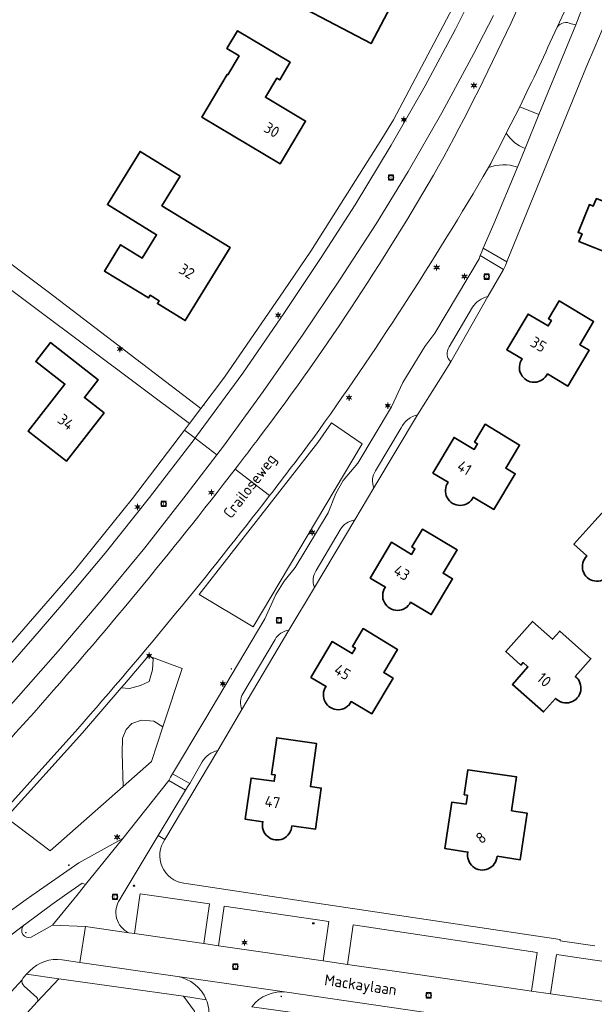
# Model space of a CAD drawing. Header units: metres. Extents: x 140853 to 145288, y 474558 to 480269.
# Tile 231 of 256: x 143906 to 144000, y 478232 to 478393. Entities that reach past the tile are written whole.
import ezdxf
from ezdxf.enums import TextEntityAlignment as Align
from ezdxf.lldxf.tags import DXFTag

# ---------------------------------------------------------------- set-up
doc = ezdxf.new("R2010")
doc.units = ezdxf.units.M
doc.header["$MEASUREMENT"] = 0
for name, color, linetype, lineweight in [('B-WE-GR-BEPLANTING_CULTUUR_HEESTERS-G', 90, 'Continuous', 18), ('B-WE-GR-GRAS_KRUIDENRIJK-G', 80, 'Continuous', 18), ('B-WE-IE-TERREINAFSCHEIDING_KUNSTMATIG_HEKWERK-G', 20, 'IE-TERREINAFSCHEIDING-KUNSTMATIG', 18), ('B-WE-KL-DATA_CAI-S', 90, 'KL-CAI-N', 18), ('B-WE-KL-ET_LS_OV_LICHTMAST-S', 190, 'Continuous', 18), ('B-WE-KL-WATER_BRANDLEIDING_PUT-S', 150, 'Continuous', 18), ('B-WE-OG-BEBOUWING-G', 7, 'Continuous', 35), ('B-WE-OG-BEBOUWING_HUISNUMMER-T18', 10, 'Continuous', 18), ('B-WE-OG-BEBOUWING_STRAATNAAM-T18', 10, 'Continuous', 18), ('B-WE-OG-TERREIN_ERF-G', 7, 'Continuous', 18), ('B-WE-RI-GWA_RIOOLPUT-S', 30, 'Continuous', 18), ('B-WE-VH-VERHARDING_ASFALT-G', 252, 'Continuous', 18), ('B-WE-VH-VERHARDING_BETONSTRAATSTEEN-G', 252, 'Continuous', 18), ('B-WE-VH-VERHARDING_SIERBESTRATING-G', 252, 'Continuous', 18), ('B-WE-VH-VERHARDING_STRAATBAKSTEEN-G', 252, 'Continuous', 18), ('B-WE-VH-VERHARDING_TEGEL-G', 252, 'Continuous', 18), ('X-XX-XX-ALGEMEEN-S', 7, 'Continuous', 18)]:
    doc.layers.add(name, color=color, linetype=linetype, lineweight=lineweight)
doc.styles.add('NLCS-ISO', font='txt')
doc.styles.get("Standard").update_dxf_attribs({"font": 'arial.ttf'})
doc.linetypes.add('IE-TERREINAFSCHEIDING-KUNSTMATIG', pattern='A,4,[82,NLCS.shx,S=0.75,R=90,X=0,Y=0],4,-2', length=10)
tags = doc.linetypes.add('KL-CAI-N', pattern='A,4,-1,[101,NLCS.shx,S=0.5,R=0,X=0,Y=0],-1,4,-1,["C",Standard,S=1,R=0,X=-0.25,Y=-0.5],-1.5', length=12.5).pattern_tags.tags
tags[18] = DXFTag(74, 10)

# ---------------------------------------------------------------- blocks, each defined once
blk = doc.blocks.new('SIE-WEG_AFVALBAK_TYPE_01')
for radius in [0.25, 0.156]:
    blk.add_circle((0, 0), radius)
blk = doc.blocks.new('SKL-DATA_TERREINKAST-SO')
for q in [(-0.2, 0.2), (0.2, 0.2)]:
    blk.add_line((0, -0.21), q)
at = {"flags": 128}
blk.add_lwpolyline([(0.63, 0.35), (-0.63, 0.35), (-0.63, -0.35), (0.63, -0.35)], close=True, dxfattribs=at)
at = {"style": 'NLCS-ISO'}
blk.add_attdef('TYPE', text='', height=0.35, dxfattribs=at).set_placement((-0.03, 0.69), align=Align.MIDDLE_CENTER)
blk = doc.blocks.new('B-SIE-WEG_LICHTMAST-SO')
at = {"ltscale": 0.1}
for p, q in [((-1.1, 0.63), (-2.19, 1.27)), ((0, 1.27), (0, 2.53)), ((1.1, 0.63), (2.19, 1.27)), ((-1.1, -0.63), (-2.19, -1.27)), ((0, -1.27), (0, -2.53)), ((1.1, -0.63), (2.19, -1.27))]:
    blk.add_line(p, q, dxfattribs=at)
at = {"flags": 128}
for points in [[(-1.16, 0.5), (1.16, 0.5)], [(-1.16, -0.5), (1.16, -0.5)]]:
    blk.add_lwpolyline(points, dxfattribs=at)
at = {"ltscale": 0.1}
blk.add_circle((0, 0), 1.27, dxfattribs=at)
at = {"style": 'NLCS-ISO'}
blk.add_attdef('TYPE', text='', height=1.8, dxfattribs=at).set_placement((0, 2.53), align=Align.BOTTOM_CENTER)
blk = doc.blocks.new('SRI-PUT_INSPECTIE-SO')
at = {"lineweight": -3, "flags": 128}
blk.add_lwpolyline([(-2, -2), (2, -2), (2, 2), (-2, 2)], close=True, dxfattribs=at)
at = {"lineweight": -3, "ltscale": 1.5}
blk.add_circle((0, 0), 2, dxfattribs=at)
at = {"ltscale": 0.1, "style": 'NLCS-ISO'}
blk.add_text('I', height=2.5, dxfattribs=at).set_placement((0, -0.01), align=Align.MIDDLE_CENTER)
blk = doc.blocks.new('SIE-WEG_STRAATPOT_BRANDKRAAN-SO')
blk.add_ellipse((0, 0), major_axis=(-0.729, 0), ratio=0.685994)
at = {"style": 'NLCS-ISO'}
blk.add_text('BR', height=0.4, dxfattribs=at).set_placement((-0.3, -0.15))

msp = doc.modelspace()

# ---------------------------------------------------------------- linework, layer by layer
at = {"layer": 'B-WE-GR-BEPLANTING_CULTUUR_HEESTERS-G', "ltscale": 0.2, "flags": 128}
for points in [[(143957.024, 478327.135), (143954.757, 478323.95), (143935.396, 478299.116), (143944.198, 478293.832), (143962.016, 478323.702), (143957.024, 478327.135)], [(143922.996, 478267.793), (143922.809, 478273.241), (143922.904, 478275.692), (143923.469, 478277.106), (143924.412, 478278.049), (143926.015, 478278.615), (143927.995, 478278.426), (143929.461, 478277.5), (143932.608, 478287.045), (143927.507, 478288.949), (143927.901, 478288.609), (143927.806, 478286.817), (143927.241, 478284.932), (143925.826, 478284.272), (143924.035, 478283.8), (143922.682, 478283.868), (143916.353, 478276.549), (143903.901, 478262.743), (143911.059, 478257.282), (143922.996, 478267.793)], [(143927.117, 478289.094), (143923.211, 478284.479), (143922.682, 478283.868), (143924.035, 478283.8), (143925.826, 478284.272), (143927.241, 478284.932), (143927.806, 478286.817), (143927.901, 478288.609), (143927.507, 478288.949), (143927.117, 478289.094)], [(143929.461, 478277.5), (143927.995, 478278.426), (143926.015, 478278.615), (143924.412, 478278.049), (143923.469, 478277.106), (143922.904, 478275.692), (143922.809, 478273.241), (143922.996, 478267.793), (143927.597, 478271.844), (143929.461, 478277.5)]]:
    msp.add_lwpolyline(points, close=True, dxfattribs=at)
at = {"layer": 'B-WE-GR-GRAS_KRUIDENRIJK-G', "ltscale": 0.2, "flags": 128}
for points in [[(143889.001, 478258.61, 0.0050834), (143908.453, 478279.877), (143908.453, 478279.877, 0.0177238), (143941.291, 478319.597), (143941.291, 478319.597, 0.0023226), (143945.361, 478324.943), (143945.361, 478324.943, 0.0325349), (143975.318, 478370.532), (143975.318, 478370.532, 0.0348152), (143998.419, 478421.512)], [(143895.863, 478241.174), (143907.19, 478249.327), (143908.09, 478250), (143915.75, 478255.298), (143922.966, 478259.304), (143930.428, 478268.759), (143930.742, 478269.298), (143930.742, 478269.298), (143931.071, 478269.861), (143936.336, 478278.638), (143946.143, 478295.148), (143947.921, 478299.096), (143949.258, 478301.301), (143951.079, 478303.524), (143956.461, 478312.454), (143957.683, 478315.623), (143958.88, 478317.7), (143961.321, 478320.573), (143966.771, 478329.751), (143968.641, 478333.7), (143972.248, 478339.619), (143973.857, 478341.77), (143981.082, 478353.883), (143981.258, 478354.427), (143981.512, 478355.026), (143981.766, 478355.624), (143983.469, 478359.633), (143987.361, 478368.874), (143987.361, 478368.874, 0.1769407), (143982.608, 478368.789), (143982.608, 478368.789, -0.0237294), (143953.95, 478324.541), (143953.95, 478324.541, -0.0036913), (143946.905, 478315.266), (143946.905, 478315.266, -0.015631), (143915.606, 478277.213), (143915.606, 478277.213), (143898.51, 478258.249)]]:
    msp.add_lwpolyline(points, format="xyb", dxfattribs=at)
msp.add_lwpolyline([(143983.45, 478393.641), (143980.246, 478387.42), (143975.003, 478377.708), (143969.495, 478368.176), (143964.297, 478359.63), (143958.288, 478350.4), (143952.379, 478341.584), (143945.855, 478332.253), (143939.383, 478323.352), (143938.283, 478321.917), (143933.288, 478315.399), (143926.512, 478306.763), (143919.525, 478298.259), (143912.381, 478289.866), (143905.121, 478281.592)], dxfattribs=at)
for points in [[(143987.715, 478378.733), (143990.839, 478377.467), (143996.893, 478392.083), (143996.124, 478392.277), (143996.124, 478392.277, 0.3534405), (143993.807, 478391.73), (143993.807, 478391.73, -0.0101896), (143987.715, 478378.733)], [(143990.839, 478377.467), (143987.715, 478378.733), (143985.533, 478374.389), (143985.533, 478374.389, 0.1502952), (143988.586, 478371.906), (143988.586, 478371.906), (143990.839, 478377.467)], [(143976.471, 478337.093), (143982.52, 478347.738), (143982.52, 478347.738, 0.1846917), (143980.001, 478345.991), (143980.001, 478345.991), (143976.204, 478339.518), (143976.204, 478339.518, 0.3789608), (143976.471, 478337.093)], [(143963.917, 478316.515), (143971.061, 478328.445), (143971.061, 478328.445, 0.2249812), (143968.368, 478326.333), (143968.368, 478326.333), (143964.195, 478319.313), (143964.195, 478319.313, 0.2458774), (143963.917, 478316.515)], [(143954.22, 478300.238), (143960.802, 478311.285), (143960.802, 478311.285, 0.2398095), (143958.43, 478309.666), (143958.43, 478309.666), (143954.509, 478303.05), (143954.509, 478303.05, 0.2492872), (143954.22, 478300.238)], [(143942.37, 478280.338), (143950.054, 478293.29), (143950.054, 478293.29, 0.2210662), (143947.784, 478291.796), (143947.784, 478291.796), (143942.53, 478282.929), (143942.53, 478282.929, 0.2308006), (143942.37, 478280.338)], [(143929.818, 478259.145), (143938.437, 478273.653), (143938.437, 478273.653, 0.2088232), (143935.903, 478271.796), (143935.903, 478271.796), (143933.863, 478268.267), (143933.511, 478267.722), (143933.16, 478267.178), (143928.683, 478259.812), (143929.818, 478259.145)], [(143916.853, 478251.798), (143916.287, 478252.014), (143913.447, 478250), (143911.374, 478248.53), (143907.098, 478245.343), (143906.743, 478245.076), (143906.743, 478245.076, 0.7753129), (143907.995, 478243.178), (143907.995, 478243.178), (143911.482, 478245.146), (143915.421, 478250), (143916.707, 478251.584), (143916.853, 478251.798)], [(144023.574, 478229.42), (144024.744, 478229.287), (144024.744, 478229.287, 0.1169802), (144027.676, 478229.46), (144027.676, 478229.46), (144029.749, 478235.075), (144000, 478239.462), (143993.697, 478240.366), (143992.721, 478233.946), (144000, 478232.911), (144023.574, 478229.42)], [(143907.233, 478237.132), (143906.735, 478236.612), (143906.735, 478236.612, 0.1137017), (143906.525, 478236.242), (143906.525, 478236.242, 0.3122266), (143906.861, 478235.186), (143906.861, 478235.186), (143908.915, 478233.326), (143908.915, 478233.326, -0.4172057), (143908.948, 478232.619), (143908.948, 478232.619), (143912.513, 478236.393), (143907.233, 478237.132)]]:
    msp.add_lwpolyline(points, format="xyb", close=True, dxfattribs=at)
for points in [[(143957.024, 478327.135), (143962.016, 478323.702), (143944.198, 478293.832), (143935.396, 478299.116), (143954.757, 478323.95), (143957.024, 478327.135)], [(143927.507, 478288.949), (143932.608, 478287.045), (143929.461, 478277.5), (143927.597, 478271.844), (143922.996, 478267.793), (143911.059, 478257.282), (143903.901, 478262.743), (143916.353, 478276.549), (143922.682, 478283.868), (143923.211, 478284.479), (143927.117, 478289.094), (143927.507, 478288.949)], [(143936.185, 478242.137), (143937.111, 478248.613), (143927.687, 478250), (143925.771, 478250.282), (143925.73, 478250), (143924.821, 478243.797), (143936.185, 478242.137)], [(143955.628, 478239.337), (143956.559, 478245.749), (143939.475, 478248.268), (143938.535, 478241.794), (143955.628, 478239.337)], [(143989.666, 478234.379), (143990.577, 478240.697), (143960.556, 478245.186), (143959.598, 478238.745), (143971.49, 478237.051), (143989.666, 478234.379)]]:
    msp.add_lwpolyline(points, close=True, dxfattribs=at)
at = {"layer": 'B-WE-IE-TERREINAFSCHEIDING_KUNSTMATIG_HEKWERK-G', "ltscale": 0.2, "flags": 128}
for points in [[(143971.061, 478328.445), (143963.917, 478316.515)], [(143960.802, 478311.285), (143954.22, 478300.238)], [(143950.054, 478293.29), (143942.37, 478280.338)], [(143938.437, 478273.653), (143929.818, 478259.145)]]:
    msp.add_lwpolyline(points, dxfattribs=at)
at = {"layer": 'B-WE-OG-BEBOUWING-G', "ltscale": 0.2, "flags": 128}
for points in [[(143968.117, 478406.425), (143963.17, 478409.029), (143957.916, 478399.048), (143955.81, 478400.156), (143952.885, 478394.599), (143963.45, 478389.038), (143969.235, 478400.028), (143965.722, 478401.877), (143968.117, 478406.425)], [(143941.932, 478387.043), (143940.088, 478383.951), (143939.989, 478383.999), (143935.84, 478377.041), (143948.613, 478369.427), (143952.761, 478376.384), (143946.224, 478380.281), (143948.073, 478383.382), (143948.545, 478383.1), (143950.276, 478386.003), (143941.661, 478391.14), (143939.93, 478388.236), (143941.932, 478387.043)], [(143932.3, 478367.406), (143925.751, 478371.426), (143920.434, 478362.763), (143928.445, 478357.846), (143926.102, 478354.028), (143922.573, 478356.193), (143919.947, 478351.915), (143927.115, 478347.516), (143927.381, 478347.95), (143928.856, 478347.045), (143928.589, 478346.611), (143933.14, 478343.817), (143940.461, 478355.744), (143929.334, 478362.574), (143932.3, 478367.406)], [(144000, 478363.166), (143999.731, 478362.504), (143999.083, 478362.767), (143997.239, 478358.227), (143997.887, 478357.964), (143997.394, 478356.75), (144000, 478355.692), (144001.601, 478355.042), (144001.996, 478356.015), (144011.094, 478352.319), (144013.472, 478358.175), (144015.344, 478357.415), (144016.698, 478360.75), (144008.156, 478364.22), (144006.865, 478361.042), (144000.232, 478363.736), (144000, 478363.166)], [(143919.895, 478328.746), (143916.68, 478331.258), (143918.94, 478334.15), (143911.139, 478340.246), (143908.731, 478337.165), (143913.483, 478333.452), (143907.492, 478325.785), (143913.757, 478320.89), (143919.895, 478328.746)]]:
    msp.add_lwpolyline(points, close=True, dxfattribs=at)
for points in [[(143992.233, 478335.133), (143995.593, 478333.132), (143999.072, 478338.974), (143997.534, 478339.89), (143999.781, 478343.662), (143994.143, 478347.031), (143992.41, 478344.13), (143992.899, 478343.838), (143992.365, 478342.945), (143989.095, 478344.899), (143985.615, 478339.074), (143988.114, 478337.585), (143988.114, 478337.585, 1.0915885), (143992.233, 478335.133)], [(143973.536, 478318.932), (143976.027, 478317.446), (143976.027, 478317.446, 1.0790454), (143980.149, 478314.988), (143980.149, 478314.988), (143983.48, 478313.001), (143986.985, 478318.828), (143985.443, 478319.755), (143987.706, 478323.517), (143982.082, 478326.9), (143980.351, 478323.984), (143980.844, 478323.692), (143980.311, 478322.799), (143977.013, 478324.765), (143973.536, 478318.932)], [(144002.24, 478302.199), (144005.174, 478299.545), (144009.732, 478304.591), (144008.389, 478305.804), (144011.345, 478309.076), (144006.486, 478313.466), (144004.228, 478310.967), (144004.644, 478310.599), (144003.947, 478309.827), (144001.11, 478312.385), (144000, 478311.154), (143996.559, 478307.336), (143998.68, 478305.418), (143998.68, 478305.418, 1.069923), (144002.24, 478302.199)], [(143963.301, 478301.812), (143965.795, 478300.318), (143965.795, 478300.318, 1.0792481), (143969.913, 478297.852), (143969.913, 478297.852), (143973.278, 478295.836), (143976.772, 478301.67), (143975.22, 478302.6), (143977.486, 478306.383), (143971.857, 478309.756), (143970.09, 478306.88), (143970.609, 478306.56), (143970.065, 478305.674), (143966.795, 478307.639), (143963.301, 478301.812)], [(143996.771, 478285.752), (143999.331, 478288.628), (143994.259, 478293.142), (143993.069, 478291.805), (143989.782, 478294.731), (143985.438, 478289.831), (143987.897, 478287.591), (143988.275, 478288.019), (143989.062, 478287.324), (143986.526, 478284.453), (143991.615, 478279.959), (143993.58, 478282.166), (143993.58, 478282.166, 1.0790804), (143996.771, 478285.752)], [(143953.615, 478285.578), (143956.11, 478284.105), (143956.11, 478284.105, 1.0793976), (143960.236, 478281.653), (143960.236, 478281.653), (143963.604, 478279.644), (143967.062, 478285.464), (143965.523, 478286.379), (143967.77, 478290.162), (143962.145, 478293.562), (143960.417, 478290.657), (143960.915, 478290.361), (143960.384, 478289.467), (143957.092, 478291.425), (143953.615, 478285.578)], [(143950.516, 478261.35), (143954.367, 478260.802), (143955.326, 478267.529), (143953.553, 478267.78), (143954.547, 478274.81), (143948.061, 478275.726), (143947.216, 478269.747), (143947.791, 478269.667), (143947.647, 478268.627), (143943.863, 478269.151), (143942.933, 478262.428), (143945.794, 478262.021), (143945.794, 478262.021, 1.1031283), (143950.516, 478261.35)], [(143984.017, 478256.391), (143987.811, 478255.832), (143988.933, 478263.45), (143986.39, 478263.825), (143987.203, 478269.345), (143979.272, 478270.507), (143978.675, 478266.431), (143979.18, 478266.358), (143978.967, 478264.903), (143976.655, 478265.245), (143975.524, 478257.641), (143979.268, 478257.09), (143979.268, 478257.09, 1.0791945), (143984.017, 478256.391)]]:
    msp.add_lwpolyline(points, format="xyb", close=True, dxfattribs=at)
at = {"layer": 'B-WE-OG-TERREIN_ERF-G', "ltscale": 0.2, "flags": 128}
for points in [[(143968.117, 478406.425), (143965.722, 478401.877), (143969.235, 478400.028), (143963.45, 478389.038), (143952.885, 478394.599), (143955.81, 478400.156), (143957.916, 478399.048), (143963.17, 478409.029), (143968.117, 478406.425)], [(143941.932, 478387.043), (143939.93, 478388.236), (143941.661, 478391.14), (143950.276, 478386.003), (143948.545, 478383.1), (143948.073, 478383.382), (143946.224, 478380.281), (143952.761, 478376.384), (143948.613, 478369.427), (143935.84, 478377.041), (143939.989, 478383.999), (143940.088, 478383.951), (143941.932, 478387.043)], [(143932.3, 478367.406), (143929.334, 478362.574), (143940.461, 478355.744), (143933.14, 478343.817), (143928.589, 478346.611), (143928.856, 478347.045), (143927.381, 478347.95), (143927.115, 478347.516), (143919.947, 478351.915), (143922.573, 478356.193), (143926.102, 478354.028), (143928.445, 478357.846), (143920.434, 478362.763), (143925.751, 478371.426), (143932.3, 478367.406)], [(144000, 478355.692), (143997.394, 478356.75), (143997.887, 478357.964), (143997.239, 478358.227), (143999.083, 478362.767), (143999.731, 478362.504), (144000, 478363.166), (144000.232, 478363.736), (144006.865, 478361.042), (144008.156, 478364.22), (144016.698, 478360.75), (144015.344, 478357.415), (144013.472, 478358.175), (144011.094, 478352.319), (144001.996, 478356.015), (144001.601, 478355.042), (144000, 478355.692)], [(143919.895, 478328.746), (143913.757, 478320.89), (143907.492, 478325.785), (143913.483, 478333.452), (143908.731, 478337.165), (143911.139, 478340.246), (143918.94, 478334.15), (143916.68, 478331.258), (143919.895, 478328.746)]]:
    msp.add_lwpolyline(points, close=True, dxfattribs=at)
for points in [[(143899.106, 478357.249), (143910.766, 478348.525), (143935.67, 478329.466), (143939.523, 478334.588), (143949.202, 478348.663), (143953.644, 478355.155), (143965.211, 478373.516), (143967.14, 478376.603), (143977.763, 478396.844)], [(143896.308, 478281.483), (143915.04, 478303.062), (143924.546, 478314.777), (143933.031, 478325.968), (143933.829, 478327.02), (143908.729, 478345.803), (143897.214, 478354.413)], [(143988.114, 478337.585), (143985.615, 478339.074), (143989.095, 478344.899), (143992.365, 478342.945), (143992.899, 478343.838), (143992.41, 478344.13), (143994.143, 478347.031), (143999.781, 478343.662), (143997.534, 478339.89), (143999.072, 478338.974), (143995.593, 478333.132), (143992.233, 478335.133)], [(143976.027, 478317.446), (143973.536, 478318.932), (143977.013, 478324.765), (143980.311, 478322.799), (143980.844, 478323.692), (143980.351, 478323.984), (143982.082, 478326.9), (143987.706, 478323.517), (143985.443, 478319.755), (143986.985, 478318.828), (143983.48, 478313.001), (143980.149, 478314.988)], [(143998.68, 478305.418), (143996.559, 478307.336), (144000, 478311.154), (144001.11, 478312.385), (144003.947, 478309.827), (144004.644, 478310.599), (144004.228, 478310.967), (144006.486, 478313.466), (144011.345, 478309.076), (144008.389, 478305.804), (144009.732, 478304.591), (144005.174, 478299.545), (144002.24, 478302.199)], [(143965.795, 478300.318), (143963.301, 478301.812), (143966.795, 478307.639), (143970.065, 478305.674), (143970.609, 478306.56), (143970.09, 478306.88), (143971.857, 478309.756), (143977.486, 478306.383), (143975.22, 478302.6), (143976.772, 478301.67), (143973.278, 478295.836), (143969.913, 478297.852)], [(143993.58, 478282.166), (143991.615, 478279.959), (143986.526, 478284.453), (143989.062, 478287.324), (143988.275, 478288.019), (143987.897, 478287.591), (143985.438, 478289.831), (143989.782, 478294.731), (143993.069, 478291.805), (143994.259, 478293.142), (143999.331, 478288.628), (143996.771, 478285.752)], [(143956.11, 478284.105), (143953.615, 478285.578), (143957.092, 478291.425), (143960.384, 478289.467), (143960.915, 478290.361), (143960.417, 478290.657), (143962.145, 478293.562), (143967.77, 478290.162), (143965.523, 478286.379), (143967.062, 478285.464), (143963.604, 478279.644), (143960.236, 478281.653)], [(143945.794, 478262.021), (143942.933, 478262.428), (143943.863, 478269.151), (143947.647, 478268.627), (143947.791, 478269.667), (143947.216, 478269.747), (143948.061, 478275.726), (143954.547, 478274.81), (143953.553, 478267.78), (143955.326, 478267.529), (143954.367, 478260.802), (143950.516, 478261.35)], [(143975.524, 478257.641), (143976.655, 478265.245), (143978.967, 478264.903), (143979.18, 478266.358), (143978.675, 478266.431), (143979.272, 478270.507), (143987.203, 478269.345), (143986.39, 478263.825), (143988.933, 478263.45), (143987.811, 478255.832), (143984.017, 478256.391)], [(143979.268, 478257.09), (143975.524, 478257.641)], [(143899.743, 478210.613), (143910.665, 478222.51), (143909.963, 478223.775), (143912.404, 478226.413), (143913.704, 478225.799), (143916.521, 478228.847), (143916.991, 478228.624), (143915.897, 478227.435), (143923.712, 478223.72), (143923.95, 478225.315), (143924.419, 478225.091), (143920.163, 478196.164), (143920.148, 478196.065), (143929.305, 478194.717), (143934.639, 478231.119), (143932.851, 478233.546), (143912.513, 478236.393), (143908.948, 478232.619), (143899.664, 478222.481)]]:
    msp.add_lwpolyline(points, dxfattribs=at)
for points in [[(144000, 478388.442), (143998.593, 478385.308), (143985.678, 478353.591), (143985.628, 478353.416), (143985.383, 478352.817), (143985.049, 478352.171), (143982.52, 478347.738), (143976.471, 478337.093), (143974.455, 478333.871), (143971.061, 478328.445), (143963.917, 478316.515), (143960.802, 478311.285), (143954.22, 478300.238), (143950.054, 478293.29), (143942.37, 478280.338), (143938.437, 478273.653), (143938.437, 478273.653), (143929.818, 478259.145), (143929.818, 478259.145, 0.5647468), (143932.92, 478251.992), (143932.92, 478251.992), (143946.222, 478250), (143994.343, 478242.794), (143994.312, 478242.598), (144000, 478241.782)], [(143992.233, 478335.133, -1.0915885), (143988.114, 478337.585)], [(143980.149, 478314.988, -1.0790454), (143976.027, 478317.446)], [(144002.24, 478302.199, -1.069923), (143998.68, 478305.418)], [(143969.913, 478297.852, -1.0792481), (143965.795, 478300.318)], [(143996.771, 478285.752, -1.0790804), (143993.58, 478282.166)], [(143960.236, 478281.653, -1.0793976), (143956.11, 478284.105)], [(143950.516, 478261.35, -1.1031283), (143945.794, 478262.021)], [(143984.017, 478256.391, -1.0791945), (143979.268, 478257.09)]]:
    msp.add_lwpolyline(points, format="xyb", dxfattribs=at)
at = {"layer": 'B-WE-VH-VERHARDING_ASFALT-G', "ltscale": 0.2, "flags": 128}
for points in [[(143998.419, 478421.512, -0.0348152), (143975.318, 478370.532), (143975.318, 478370.532, -0.0325349), (143945.361, 478324.943), (143945.361, 478324.943, -0.0023226), (143941.291, 478319.597), (143941.291, 478319.597), (143946.905, 478315.266), (143946.905, 478315.266, 0.0036913), (143953.95, 478324.541), (143953.95, 478324.541, 0.0237294), (143982.608, 478368.789), (143982.608, 478368.789, 0.0045333), (143985.533, 478374.389), (143985.533, 478374.389), (143987.715, 478378.733), (143987.715, 478378.733, 0.0101896), (143993.807, 478391.73), (143993.807, 478391.73), (143996.423, 478397.394)], [(143898.51, 478258.249), (143915.606, 478277.213), (143915.606, 478277.213, 0.015631), (143946.905, 478315.266), (143946.905, 478315.266), (143941.291, 478319.597), (143941.291, 478319.597, -0.0177238), (143908.453, 478279.877), (143908.453, 478279.877, -0.0050834), (143889.001, 478258.61)], [(143943.998, 478231.848, -0.2723242), (143949.72, 478234.196), (143949.72, 478234.196), (143931.85, 478236.776), (143931.85, 478236.776, -0.2561434), (143936.548, 478232.983), (143936.548, 478232.983, -0.1248166), (143936.985, 478229.93)]]:
    msp.add_lwpolyline(points, format="xyb", dxfattribs=at)
msp.add_lwpolyline([(143903.973, 478242.994), (143906.743, 478245.076), (143907.098, 478245.343), (143911.374, 478248.53), (143913.447, 478250), (143916.287, 478252.014), (143916.853, 478251.798), (143922.966, 478259.304), (143915.75, 478255.298), (143908.09, 478250), (143907.19, 478249.327), (143907.19, 478249.327), (143895.863, 478241.174)], dxfattribs=at)
msp.add_lwpolyline([(143938.535, 478241.794), (143936.185, 478242.137), (143924.821, 478243.797), (143923.911, 478243.925), (143916.832, 478244.958), (143915.929, 478239.065), (143931.85, 478236.776), (143949.72, 478234.196), (143949.736, 478234.194), (144000, 478226.891), (144022.743, 478223.553), (144023.574, 478229.42), (144000, 478232.911), (143992.721, 478233.946), (143989.666, 478234.379), (143971.49, 478237.051), (143959.598, 478238.745), (143955.628, 478239.337), (143938.535, 478241.794)], close=True, dxfattribs=at)
at = {"layer": 'B-WE-VH-VERHARDING_BETONSTRAATSTEEN-G', "ltscale": 0.2, "flags": 128}
for points in [[(143977.763, 478396.844), (143967.14, 478376.603), (143965.211, 478373.516), (143953.644, 478355.155), (143949.202, 478348.663), (143939.523, 478334.588), (143935.67, 478329.466), (143933.829, 478327.02), (143933.031, 478325.968), (143934.741, 478324.649), (143934.822, 478324.755), (143942.53, 478335.244), (143949.34, 478345.142), (143955.32, 478354.129), (143960.87, 478362.733), (143966.766, 478372.441), (143972.31, 478382.141), (143977.254, 478391.402), (143982.238, 478401.47)], [(143982.238, 478401.47), (143977.254, 478391.402), (143972.31, 478382.141), (143966.766, 478372.441), (143960.87, 478362.733), (143955.32, 478354.129), (143949.34, 478345.142), (143942.53, 478335.244), (143934.822, 478324.755), (143934.741, 478324.649), (143934.741, 478324.649), (143938.283, 478321.917), (143939.383, 478323.352), (143945.855, 478332.253), (143952.379, 478341.584), (143958.288, 478350.4), (143964.297, 478359.63), (143969.495, 478368.176), (143975.003, 478377.708), (143980.246, 478387.42), (143983.45, 478393.641)], [(143901.127, 478283.85), (143908.264, 478291.913), (143912.962, 478297.411), (143920.034, 478305.872), (143927.296, 478314.932), (143934.741, 478324.649), (143933.031, 478325.968), (143924.546, 478314.777), (143915.04, 478303.062), (143896.308, 478281.483)]]:
    msp.add_lwpolyline(points, dxfattribs=at)
for points in [[(143985.049, 478352.171), (143981.258, 478354.427), (143981.082, 478353.883), (143973.857, 478341.77), (143972.248, 478339.619), (143968.641, 478333.7), (143966.771, 478329.751), (143961.321, 478320.573), (143958.88, 478317.7), (143957.683, 478315.623), (143956.461, 478312.454), (143951.079, 478303.524), (143949.258, 478301.301), (143947.921, 478299.096), (143946.143, 478295.148), (143936.336, 478278.638), (143931.071, 478269.861), (143933.863, 478268.267), (143935.903, 478271.796), (143935.903, 478271.796, -0.2088232), (143938.437, 478273.653), (143938.437, 478273.653), (143942.37, 478280.338), (143942.37, 478280.338, -0.2308006), (143942.53, 478282.929), (143942.53, 478282.929), (143947.784, 478291.796), (143947.784, 478291.796, -0.2210662), (143950.054, 478293.29), (143950.054, 478293.29), (143954.22, 478300.238), (143954.22, 478300.238, -0.2492872), (143954.509, 478303.05), (143954.509, 478303.05), (143958.43, 478309.666), (143958.43, 478309.666, -0.2398095), (143960.802, 478311.285), (143960.802, 478311.285), (143963.917, 478316.515), (143963.917, 478316.515, -0.2458774), (143964.195, 478319.313), (143964.195, 478319.313), (143968.368, 478326.333), (143968.368, 478326.333, -0.2249812), (143971.061, 478328.445), (143971.061, 478328.445), (143974.455, 478333.871), (143976.471, 478337.093), (143976.471, 478337.093, -0.3789608), (143976.204, 478339.518), (143976.204, 478339.518), (143980.001, 478345.991), (143980.001, 478345.991, -0.1846917), (143982.52, 478347.738), (143982.52, 478347.738), (143985.049, 478352.171)], [(143933.16, 478267.178), (143930.428, 478268.759), (143922.966, 478259.304), (143916.853, 478251.798), (143916.707, 478251.584), (143915.421, 478250), (143911.482, 478245.146), (143916.832, 478244.958), (143923.911, 478243.925), (143923.911, 478243.925, -0.4634345), (143922.463, 478249.333), (143922.463, 478249.333), (143922.859, 478250), (143928.683, 478259.812), (143933.16, 478267.178)]]:
    msp.add_lwpolyline(points, format="xyb", close=True, dxfattribs=at)
for points in [[(143981.766, 478355.624), (143981.512, 478355.026), (143981.258, 478354.427), (143985.049, 478352.171), (143985.383, 478352.817), (143985.628, 478353.416), (143981.766, 478355.624)], [(143870.126, 478250.074), (143870.205, 478250), (143873.378, 478247.029), (143876.12, 478250), (143890.277, 478265.337), (143897.722, 478273.446), (143905.121, 478281.592), (143912.381, 478289.866), (143919.525, 478298.259), (143926.512, 478306.763), (143933.288, 478315.399), (143938.283, 478321.917), (143934.741, 478324.649), (143927.296, 478314.932), (143920.034, 478305.872), (143912.962, 478297.411), (143908.264, 478291.913), (143901.127, 478283.85), (143893.719, 478275.648), (143879.118, 478259.841), (143870.126, 478250.074)], [(143930.742, 478269.298), (143930.428, 478268.759), (143933.16, 478267.178), (143933.511, 478267.722), (143933.863, 478268.267), (143931.071, 478269.861), (143930.742, 478269.298)]]:
    msp.add_lwpolyline(points, close=True, dxfattribs=at)
msp.add_lwpolyline([(143895.706, 478224.481), (143906.525, 478236.242), (143906.525, 478236.242, -0.1137017), (143906.735, 478236.612), (143906.735, 478236.612), (143907.233, 478237.132), (143907.766, 478237.687), (143907.766, 478237.687, -0.2374089), (143913.047, 478239.497), (143913.047, 478239.497), (143915.929, 478239.065), (143916.832, 478244.958), (143911.482, 478245.146), (143907.995, 478243.178), (143907.995, 478243.178, -0.7753129), (143906.743, 478245.076), (143906.743, 478245.076), (143903.973, 478242.994)], format="xyb", dxfattribs=at)
at = {"layer": 'B-WE-VH-VERHARDING_SIERBESTRATING-G', "ltscale": 0.2, "flags": 128}
msp.add_lwpolyline([(143908.948, 478232.619, 0.4172057), (143908.915, 478233.326), (143908.915, 478233.326), (143906.861, 478235.186), (143906.861, 478235.186, -0.3122266), (143906.525, 478236.242), (143906.525, 478236.242), (143895.706, 478224.481), (143895.706, 478224.481, -0.2968875), (143896.834, 478224.33), (143896.834, 478224.33), (143898.982, 478222.444), (143898.982, 478222.444, 0.3014958), (143899.516, 478222.371), (143899.516, 478222.371), (143899.664, 478222.481), (143908.948, 478232.619)], format="xyb", close=True, dxfattribs=at)
at = {"layer": 'B-WE-VH-VERHARDING_STRAATBAKSTEEN-G', "ltscale": 0.2, "flags": 128}
msp.add_lwpolyline([(143998.372, 478395.89), (143996.893, 478392.083), (143990.839, 478377.467), (143988.586, 478371.906), (143987.361, 478368.874), (143983.469, 478359.633), (143981.766, 478355.624), (143985.628, 478353.416), (143985.678, 478353.591), (143998.593, 478385.308), (144000, 478388.442), (144001.189, 478391.264), (144009.845, 478413.164), (144017.258, 478431.402), (144015.088, 478432.042), (144013.179, 478432.569), (144011.837, 478429.505), (144005.846, 478414.322), (144004.68, 478411.663), (144000, 478399.961), (143998.372, 478395.89)], close=True, dxfattribs=at)
for points in [[(143996.893, 478392.083), (143998.372, 478395.89), (143997.559, 478396.225), (143997.559, 478396.225, -0.2459925), (143996.423, 478397.394), (143996.423, 478397.394), (143993.807, 478391.73), (143993.807, 478391.73, -0.3534405), (143996.124, 478392.277), (143996.124, 478392.277), (143996.893, 478392.083)], [(143987.361, 478368.874), (143988.586, 478371.906), (143988.586, 478371.906, -0.1502952), (143985.533, 478374.389), (143985.533, 478374.389, -0.0045333), (143982.608, 478368.789), (143982.608, 478368.789, -0.1769407), (143987.361, 478368.874)]]:
    msp.add_lwpolyline(points, format="xyb", close=True, dxfattribs=at)
at = {"layer": 'B-WE-VH-VERHARDING_TEGEL-G', "ltscale": 0.2, "flags": 128}
msp.add_lwpolyline([(143910.766, 478348.525), (143899.106, 478357.249), (143882.592, 478366.894), (143882.363, 478366.507), (143865.059, 478376.738), (143856.884, 478378.354), (143871.652, 478369.575), (143877.226, 478366.269), (143897.214, 478354.413), (143908.729, 478345.803), (143933.829, 478327.02), (143935.67, 478329.466), (143910.766, 478348.525)], close=True, dxfattribs=at)
for points in [[(144000, 478241.782), (143994.312, 478242.598), (143994.343, 478242.794), (143946.222, 478250), (143932.92, 478251.992), (143932.92, 478251.992, -0.5647468), (143929.818, 478259.145), (143929.818, 478259.145), (143928.683, 478259.812), (143922.859, 478250), (143922.463, 478249.333), (143922.463, 478249.333, 0.4634345), (143923.911, 478243.925), (143923.911, 478243.925), (143924.821, 478243.797), (143925.73, 478250), (143925.771, 478250.282), (143927.687, 478250), (143937.111, 478248.613), (143936.185, 478242.137), (143938.535, 478241.794), (143939.475, 478248.268), (143956.559, 478245.749), (143955.628, 478239.337), (143959.598, 478238.745), (143960.556, 478245.186), (143990.577, 478240.697), (143989.666, 478234.379), (143992.721, 478233.946), (143993.697, 478240.366), (144000, 478239.462)], [(144098.973, 478212.456), (144062.043, 478217.835), (144039.172, 478221.175), (144038.018, 478221.333), (144023.9, 478223.364), (144022.743, 478223.553), (144000, 478226.891), (143949.736, 478234.194), (143949.72, 478234.196), (143949.72, 478234.196, 0.2723242), (143943.998, 478231.848), (143943.998, 478231.848), (143946.334, 478231.517), (143946.334, 478231.517), (143950.659, 478230.911), (143974.347, 478227.441), (143978.302, 478226.793), (144000, 478223.631), (144008.053, 478222.458), (144008.063, 478222.527), (144037.272, 478218.243), (144082.545, 478211.565), (144120.862, 478206.044)]]:
    msp.add_lwpolyline(points, format="xyb", dxfattribs=at)
for points in [[(143907.233, 478237.132), (143912.513, 478236.393), (143932.851, 478233.546), (143936.548, 478232.983), (143936.548, 478232.983, 0.2561434), (143931.85, 478236.776), (143931.85, 478236.776), (143915.929, 478239.065), (143913.047, 478239.497), (143913.047, 478239.497, 0.2374089), (143907.766, 478237.687), (143907.766, 478237.687), (143907.233, 478237.132)], [(143927.821, 478184.586), (143924.122, 478159.348), (143923.376, 478154.253), (143922.122, 478145.696), (143919.925, 478143.858), (143924.368, 478143.81), (143936.985, 478229.93), (143936.985, 478229.93, 0.1248166), (143936.548, 478232.983), (143936.548, 478232.983), (143932.851, 478233.546), (143934.639, 478231.119), (143929.305, 478194.717), (143927.821, 478184.586)]]:
    msp.add_lwpolyline(points, format="xyb", close=True, dxfattribs=at)

# ---------------------------------------------------------------- block references
at = {"layer": 'B-WE-KL-DATA_CAI-S', "xscale": 0.2, "yscale": 0.2, "zscale": 0.2}
msp.add_blockref('SKL-DATA_TERREINKAST-SO', (143954.022, 478245.457), dxfattribs=at)
at = {"layer": 'B-WE-KL-ET_LS_OV_LICHTMAST-S', "xscale": 0.2, "yscale": 0.2, "zscale": 0.2}
for p in [(143980.256, 478382.201), (143968.8, 478376.625), (143974.164, 478352.49), (143978.684, 478351.025), (143948.29, 478344.693), (143922.477, 478339.185), (143959.857, 478331.255), (143966.174, 478329.944), (143937.388, 478315.757), (143925.357, 478313.403), (143953.867, 478309.236), (143927.237, 478289.142), (143939.268, 478284.56), (143922.015, 478259.509), (143942.792, 478242.311)]:
    msp.add_blockref('B-SIE-WEG_LICHTMAST-SO', p, dxfattribs=at)
at = {"layer": 'B-WE-KL-WATER_BRANDLEIDING_PUT-S', "xscale": 0.2, "yscale": 0.2, "zscale": 0.2}
msp.add_blockref('SIE-WEG_STRAATPOT_BRANDKRAAN-SO', (143924.761, 478251.596), dxfattribs=at)
at = {"layer": 'B-WE-RI-GWA_RIOOLPUT-S', "xscale": 0.2, "yscale": 0.2, "zscale": 0.2}
for p in [(143966.713, 478367.173), (143982.333, 478351.011), (143929.606, 478313.919), (143948.42, 478294.917), (143921.653, 478249.768), (143941.316, 478238.395), (143972.855, 478233.689)]:
    msp.add_blockref('SRI-PUT_INSPECTIE-SO', p, dxfattribs=at)
at = {"layer": 'X-XX-XX-ALGEMEEN-S', "xscale": 0.2, "yscale": 0.2, "zscale": 0.2}
for p in [(143936.144, 478330.069), (143940.65, 478286.967), (143914.135, 478254.936), (143907.115, 478243.925), (143948.802, 478233.529)]:
    msp.add_blockref('SIE-WEG_AFVALBAK_TYPE_01', p, dxfattribs=at)

# ---------------------------------------------------------------- texts
at = {"layer": 'B-WE-OG-BEBOUWING_HUISNUMMER-T18', "style": 'NLCS-ISO'}
for s, rotation, p in [('30', 329.2, (143947.251, 478374.954)), ('32', 328.5, (143933.392, 478351.873)), ('35', 329.1, (143990.789, 478339.935)), ('34', 322, (143913.668, 478327.273)), ('41', 329.2, (143978.71, 478319.8)), ('43', 329.1, (143968.478, 478302.668)), ('45', 329.3, (143958.792, 478286.457)), ('10', 318.6, (143991.718, 478285.204)), ('47', 352.1, (143947.36, 478265.241)), ('8', 38.8, (143981.395, 478259.416))]:
    msp.add_text(s, height=1.8, rotation=rotation, dxfattribs=at).set_placement(p, align=Align.MIDDLE_CENTER)
at = {"layer": 'B-WE-OG-BEBOUWING_STRAATNAAM-T18', "style": 'NLCS-ISO'}
for s, rotation, p in [('Crailoseweg', 52.5, (143943.663, 478316.844)), ('Mackaylaan', 351.7, (143961.755, 478235.418))]:
    msp.add_text(s, height=1.8, rotation=rotation, dxfattribs=at).set_placement(p, align=Align.MIDDLE_CENTER)

doc.saveas('drawing.dxf')
